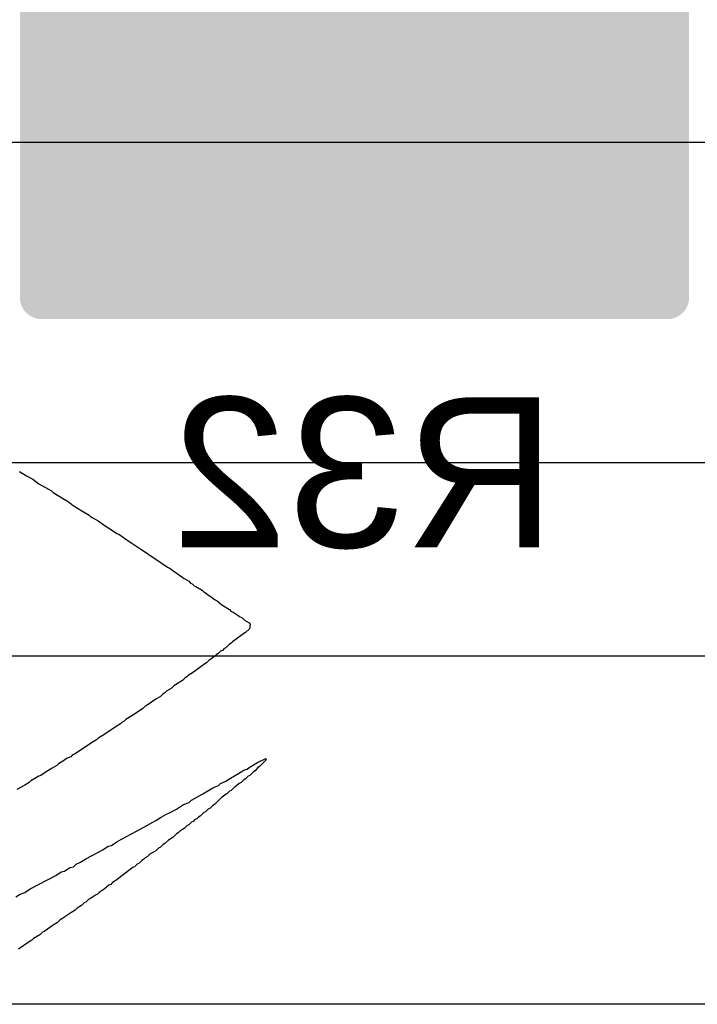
# Model space of a CAD drawing. Header units: inches. Extents: x 0 to 11.2, y -0.2 to 5.5.
# Tile 36 of 57: x 1.984 to 2.142, y 1.334 to 1.563. Entities that reach past the tile are written whole.
import ezdxf

# ---------------------------------------------------------------- set-up
doc = ezdxf.new("R2010")
doc.units = ezdxf.units.IN
doc.header["$MEASUREMENT"] = 0
for name, color, linetype in [('Bottom Layer', 5, 'Continuous'), ('Bottom Overlay', 54, 'Continuous'), ('Bottom Paste', 16, 'Continuous'), ('Bottom Solder', 6, 'Continuous'), ('Top Layer', 1, 'Continuous'), ('Top Overlay', 2, 'Continuous')]:
    doc.layers.add(name, color=color, linetype=linetype)
doc.styles.add('Arial', font='txt', dxfattribs={"height": 0.2})

# ---------------------------------------------------------------- blocks, each defined once
blk = doc.blocks.new('RES_2512_B_22')
at = {"layer": 'Bottom Layer'}
blk.add_hatch(color=5, dxfattribs=at).paths.add_polyline_path([(-0.15945, 0.06693), (-0.09646, 0.06693), (-0.09646, -0.06693), (-0.15945, -0.06693)])
at = {"layer": 'Bottom Paste'}
blk.add_hatch(color=16, dxfattribs=at).paths.add_polyline_path([(-0.15945, 0.06693), (-0.09646, 0.06693), (-0.09646, -0.06693), (-0.15945, -0.06693)])
at = {"layer": 'Bottom Solder'}
blk.add_hatch(color=6, dxfattribs=at).paths.add_polyline_path([(-0.16345, 0.07093), (-0.09246, 0.07093), (-0.09246, -0.07093), (-0.16345, -0.07093)])
at = {"layer": 'Bottom Overlay', "const_width": 0.01}
for points in [[(-0.167, 0.073), (0.16679, 0.073)], [(-0.167, 0.073), (-0.167, -0.073)], [(-0.167, -0.073), (0.16679, -0.073)]]:
    blk.add_lwpolyline(points, dxfattribs=at)
at = {"layer": 'Bottom Overlay', "const_width": 0.005}
for points in [[(-0.1695, 0.073, 1), (-0.1645, 0.073, 1)], [(-0.1695, 0.073, 1), (-0.1645, 0.073, 1)], [(-0.1695, -0.073, 1), (-0.1645, -0.073, 1)], [(-0.1695, -0.073, 1), (-0.1645, -0.073, 1)]]:
    blk.add_lwpolyline(points, format="xyb", close=True, dxfattribs=at)

msp = doc.modelspace()

# ---------------------------------------------------------------- linework, layer by layer
at = {"layer": 'Bottom Layer', "const_width": 0.04}
msp.add_lwpolyline([(2.06216, 1.53759), (2.06216, 1.60888)], dxfattribs=at)
at = {"layer": 'Bottom Layer', "const_width": 0.02}
msp.add_lwpolyline([(2.05216, 1.53759, 1), (2.07216, 1.53759, 1)], format="xyb", close=True, dxfattribs=at)
at = {"layer": 'Top Layer'}
for p, q in [((1.50482, 1.53482), (3.02, 1.53482)), ((3.1, 1.46), (1.57, 1.46)), ((1.65519, 1.415), (3.19, 1.415)), ((3.31378, 1.33378), (1.73649, 1.33378))]:
    msp.add_line(p, q, dxfattribs=at)
at = {"layer": 'Top Overlay'}
for p, q in [((1.98404, 1.45804), (1.98569, 1.45701)), ((1.98569, 1.45701), (1.98714, 1.45618)), ((1.98714, 1.45618), (1.98858, 1.45515)), ((1.98858, 1.45515), (1.99148, 1.4535)), ((1.99148, 1.4535), (1.99189, 1.45308)), ((1.99189, 1.45308), (1.9923, 1.45288)), ((1.9923, 1.45288), (1.99396, 1.45184)), ((1.99396, 1.45184), (1.9954, 1.45102)), ((1.9954, 1.45102), (1.99654, 1.45009)), ((1.99654, 1.45009), (1.99861, 1.44885)), ((1.99861, 1.44885), (2.00026, 1.44781)), ((2.00026, 1.44781), (2.00057, 1.4475)), ((2.00057, 1.4475), (2.00098, 1.4473)), ((2.00098, 1.4473), (2.00243, 1.44647)), ((2.00243, 1.44647), (2.0045, 1.44502)), ((2.0045, 1.44502), (2.00553, 1.4444)), ((2.00553, 1.4444), (2.00677, 1.44358)), ((2.00677, 1.44358), (2.00718, 1.44337)), ((2.00718, 1.44337), (2.00987, 1.44151)), ((2.00987, 1.44151), (2.01028, 1.4413)), ((2.01028, 1.4413), (2.01235, 1.43986)), ((2.01235, 1.43986), (2.01276, 1.43965)), ((2.01276, 1.43965), (2.01545, 1.43779)), ((2.01545, 1.43779), (2.01586, 1.43758)), ((2.01586, 1.43758), (2.01855, 1.43572)), ((2.01855, 1.43572), (2.01896, 1.43552)), ((2.01896, 1.43552), (2.02248, 1.43304)), ((2.02248, 1.43304), (2.02351, 1.43242)), ((2.02351, 1.43242), (2.02392, 1.432)), ((2.02392, 1.432), (2.02434, 1.4318)), ((2.02434, 1.4318), (2.02475, 1.43138)), ((2.02475, 1.43138), (2.02516, 1.43118)), ((2.02516, 1.43118), (2.02661, 1.43035)), ((2.02661, 1.43035), (2.02702, 1.42994)), ((2.02702, 1.42994), (2.02744, 1.42973)), ((2.02744, 1.42973), (2.02785, 1.42932)), ((2.02785, 1.42932), (2.02826, 1.42911)), ((2.02826, 1.42911), (2.02971, 1.42808)), ((2.02971, 1.42808), (2.03012, 1.42787)), ((2.03012, 1.42787), (2.03126, 1.42694)), ((2.03126, 1.42694), (2.03302, 1.4258)), ((2.03302, 1.4258), (2.03343, 1.42539)), ((2.03343, 1.42539), (2.03384, 1.42518)), ((2.03384, 1.42518), (2.0355, 1.42415)), ((2.0355, 1.42415), (2.03591, 1.42394)), ((2.03591, 1.42394), (2.03653, 1.42332)), ((2.03653, 1.42332), (2.03756, 1.4227)), ((2.03767, 1.42136), (2.03674, 1.42043)), ((2.03756, 1.4227), (2.03787, 1.42239)), ((2.03787, 1.42239), (2.03767, 1.42136)), ((2.03632, 1.42022), (2.03374, 1.41826)), ((2.03674, 1.42043), (2.03632, 1.42022)), ((2.03178, 1.41671), (2.03136, 1.4163)), ((2.03219, 1.41692), (2.03178, 1.41671)), ((2.03302, 1.41774), (2.03219, 1.41692)), ((2.03343, 1.41795), (2.03302, 1.41774)), ((2.03374, 1.41826), (2.03343, 1.41795)), ((2.02868, 1.41423), (2.02826, 1.41403)), ((2.02909, 1.41464), (2.02868, 1.41423)), ((2.0295, 1.41485), (2.02909, 1.41464)), ((2.02992, 1.41526), (2.0295, 1.41485)), ((2.03033, 1.41547), (2.02992, 1.41526)), ((2.03095, 1.41609), (2.03033, 1.41547)), ((2.03136, 1.4163), (2.03095, 1.41609)), ((2.02723, 1.4132), (2.02465, 1.41124)), ((2.02764, 1.41341), (2.02723, 1.4132)), ((2.02826, 1.41403), (2.02764, 1.41341)), ((2.02268, 1.40989), (2.02206, 1.40927)), ((2.0231, 1.4101), (2.02268, 1.40989)), ((2.02341, 1.41041), (2.0231, 1.4101)), ((2.02465, 1.41124), (2.02341, 1.41041)), ((2.01938, 1.40741), (2.01834, 1.40679)), ((2.02, 1.40803), (2.01938, 1.40741)), ((2.02041, 1.40824), (2.02, 1.40803)), ((2.02165, 1.40907), (2.02041, 1.40824)), ((2.02206, 1.40927), (2.02165, 1.40907)), ((2.0169, 1.40555), (2.01586, 1.40493)), ((2.01752, 1.40617), (2.0169, 1.40555)), ((2.01793, 1.40638), (2.01752, 1.40617)), ((2.01834, 1.40679), (2.01793, 1.40638)), ((2.01276, 1.40266), (2.01235, 1.40245)), ((2.01338, 1.40328), (2.01276, 1.40266)), ((2.0138, 1.40349), (2.01338, 1.40328)), ((2.01586, 1.40493), (2.0138, 1.40349)), ((2.00925, 1.40039), (2.00884, 1.40018)), ((2.0109, 1.40142), (2.00925, 1.40039)), ((2.01235, 1.40245), (2.0109, 1.40142)), ((2.00656, 1.39853), (2.00398, 1.39677)), ((2.0076, 1.39915), (2.00656, 1.39853)), ((2.00801, 1.39956), (2.0076, 1.39915)), ((2.00842, 1.39977), (2.00801, 1.39956)), ((2.00884, 1.40018), (2.00842, 1.39977)), ((2.00398, 1.39677), (2.00233, 1.39574)), ((1.99912, 1.39357), (1.99685, 1.39212)), ((2.00057, 1.3946), (1.99912, 1.39357)), ((2.00202, 1.39543), (2.00057, 1.3946)), ((2.00233, 1.39574), (2.00202, 1.39543)), ((1.99602, 1.3915), (1.99499, 1.39109)), ((1.99644, 1.39191), (1.99602, 1.3915)), ((1.99685, 1.39212), (1.99644, 1.39191)), ((1.99272, 1.38943), (1.99168, 1.38881)), ((1.99313, 1.38985), (1.99272, 1.38943)), ((1.99458, 1.39067), (1.99313, 1.38985)), ((1.99499, 1.39109), (1.99458, 1.39067)), ((2.03715, 1.38861), (2.03756, 1.38902)), ((2.03756, 1.38902), (2.03798, 1.38923)), ((2.03798, 1.38923), (2.03942, 1.39005)), ((2.03963, 1.38902), (2.03901, 1.38819)), ((2.03942, 1.39005), (2.04149, 1.39109)), ((2.04004, 1.38923), (2.03963, 1.38902)), ((2.04159, 1.39078), (2.04004, 1.38923)), ((2.04149, 1.39109), (2.04159, 1.39078)), ((1.98858, 1.38695), (1.98672, 1.38592)), ((1.989, 1.38716), (1.98858, 1.38695)), ((1.99024, 1.38799), (1.989, 1.38716)), ((1.99168, 1.38881), (1.99024, 1.38799)), ((2.03322, 1.38654), (2.03508, 1.38757)), ((2.03508, 1.38757), (2.03632, 1.3884)), ((2.03632, 1.3884), (2.03715, 1.38861)), ((2.03736, 1.38695), (2.03674, 1.38633)), ((2.03777, 1.38716), (2.03736, 1.38695)), ((2.0386, 1.38799), (2.03777, 1.38716)), ((2.03901, 1.38819), (2.0386, 1.38799)), ((1.98528, 1.38489), (1.98342, 1.38385)), ((1.98631, 1.38551), (1.98528, 1.38489)), ((1.98672, 1.38592), (1.98631, 1.38551)), ((2.02909, 1.38427), (2.03043, 1.38478)), ((2.03043, 1.38478), (2.03095, 1.3853)), ((2.03095, 1.3853), (2.03198, 1.38571)), ((2.03198, 1.38571), (2.03322, 1.38654)), ((2.03426, 1.38447), (2.03343, 1.38365)), ((2.03467, 1.38468), (2.03426, 1.38447)), ((2.03529, 1.3853), (2.03467, 1.38468)), ((2.0357, 1.38551), (2.03529, 1.3853)), ((2.03632, 1.38613), (2.0357, 1.38551)), ((2.03674, 1.38633), (2.03632, 1.38613)), ((2.02413, 1.38137), (2.02682, 1.38282)), ((2.02682, 1.38282), (2.02909, 1.38427)), ((2.03116, 1.38199), (2.0295, 1.38034)), ((2.03157, 1.3822), (2.03116, 1.38199)), ((2.03198, 1.38261), (2.03157, 1.3822)), ((2.0324, 1.38282), (2.03198, 1.38261)), ((2.03302, 1.38344), (2.0324, 1.38282)), ((2.03343, 1.38365), (2.03302, 1.38344)), ((2.02062, 1.37931), (2.02227, 1.38034)), ((2.02227, 1.38034), (2.02361, 1.38086)), ((2.02361, 1.38086), (2.02413, 1.38137)), ((2.02909, 1.38013), (2.02847, 1.37951)), ((2.0295, 1.38034), (2.02909, 1.38013)), ((2.01586, 1.37662), (2.0171, 1.37745)), ((2.0171, 1.37745), (2.01814, 1.37807)), ((2.01814, 1.37807), (2.01917, 1.37848)), ((2.01917, 1.37848), (2.02062, 1.37931)), ((2.02578, 1.37745), (2.02537, 1.37703)), ((2.0262, 1.37765), (2.02578, 1.37745)), ((2.02702, 1.37848), (2.0262, 1.37765)), ((2.02744, 1.37869), (2.02702, 1.37848)), ((2.02806, 1.37931), (2.02744, 1.37869)), ((2.02847, 1.37951), (2.02806, 1.37931)), ((2.01132, 1.37414), (2.01318, 1.37517)), ((2.01318, 1.37517), (2.01586, 1.37662)), ((2.0231, 1.37538), (2.02248, 1.37476)), ((2.02351, 1.37559), (2.0231, 1.37538)), ((2.02413, 1.37621), (2.02351, 1.37559)), ((2.02454, 1.37641), (2.02413, 1.37621)), ((2.02496, 1.37683), (2.02454, 1.37641)), ((2.02537, 1.37703), (2.02496, 1.37683)), ((2.0078, 1.37228), (2.01132, 1.37414)), ((2.02062, 1.37352), (2.01979, 1.37269)), ((2.02103, 1.37373), (2.02062, 1.37352)), ((2.02144, 1.37414), (2.02103, 1.37373)), ((2.02248, 1.37476), (2.02144, 1.37414)), ((2.00346, 1.3698), (2.0047, 1.37063)), ((2.0047, 1.37063), (2.00553, 1.37083)), ((2.00553, 1.37083), (2.00677, 1.37166)), ((2.00677, 1.37166), (2.0078, 1.37228)), ((2.01752, 1.37104), (2.0169, 1.37042)), ((2.01793, 1.37125), (2.01752, 1.37104)), ((2.01876, 1.37207), (2.01793, 1.37125)), ((2.01979, 1.37269), (2.01876, 1.37207)), ((1.99954, 1.36773), (2.00346, 1.3698)), ((2.01442, 1.36877), (2.0138, 1.36815)), ((2.01586, 1.36959), (2.01442, 1.36877)), ((2.01648, 1.37021), (2.01586, 1.36959)), ((2.0169, 1.37042), (2.01648, 1.37021)), ((1.99664, 1.36587), (1.99726, 1.36649)), ((1.99726, 1.36649), (1.9983, 1.36691)), ((1.9983, 1.36691), (1.99954, 1.36773)), ((2.01152, 1.36649), (2.0109, 1.36587)), ((2.01194, 1.3667), (2.01152, 1.36649)), ((2.01256, 1.36732), (2.01194, 1.3667)), ((2.01297, 1.36753), (2.01256, 1.36732)), ((2.01338, 1.36794), (2.01297, 1.36753)), ((2.0138, 1.36815), (2.01338, 1.36794)), ((1.98652, 1.36071), (1.99251, 1.36381)), ((1.99251, 1.36381), (1.99375, 1.36463)), ((1.99375, 1.36463), (1.99458, 1.36484)), ((1.99458, 1.36484), (1.99582, 1.36567)), ((1.99582, 1.36567), (1.99664, 1.36587)), ((2.00791, 1.3637), (2.00718, 1.36319)), ((2.01049, 1.36567), (2.00791, 1.3637)), ((2.0109, 1.36587), (2.01049, 1.36567)), ((2.00491, 1.36153), (2.00377, 1.3606)), ((2.00532, 1.36174), (2.00491, 1.36153)), ((2.00574, 1.36215), (2.00532, 1.36174)), ((2.00677, 1.36277), (2.00574, 1.36215)), ((2.00718, 1.36319), (2.00677, 1.36277)), ((1.98321, 1.35885), (1.98424, 1.35947)), ((1.98424, 1.35947), (1.98528, 1.35988)), ((1.98528, 1.35988), (1.98652, 1.36071)), ((2.00181, 1.35926), (2.00057, 1.35843)), ((2.00222, 1.35947), (2.00181, 1.35926)), ((2.00264, 1.35988), (2.00222, 1.35947)), ((2.00377, 1.3606), (2.00264, 1.35988)), ((1.9985, 1.35678), (1.99747, 1.35616)), ((1.99912, 1.3574), (1.9985, 1.35678)), ((1.99954, 1.35761), (1.99912, 1.3574)), ((2.00016, 1.35823), (1.99954, 1.35761)), ((2.00057, 1.35843), (2.00016, 1.35823)), ((1.99602, 1.35513), (1.99396, 1.35368)), ((1.99706, 1.35575), (1.99602, 1.35513)), ((1.99747, 1.35616), (1.99706, 1.35575)), ((1.99189, 1.35223), (1.98982, 1.35079)), ((1.99292, 1.35285), (1.99189, 1.35223)), ((1.99354, 1.35347), (1.99292, 1.35285)), ((1.99396, 1.35368), (1.99354, 1.35347)), ((1.98879, 1.34996), (1.98734, 1.34913)), ((1.98941, 1.35058), (1.98879, 1.34996)), ((1.98982, 1.35079), (1.98941, 1.35058)), ((1.98652, 1.34851), (1.98383, 1.34665)), ((1.98693, 1.34872), (1.98652, 1.34851)), ((1.98734, 1.34913), (1.98693, 1.34872))]:
    msp.add_line(p, q, dxfattribs=at)

# ---------------------------------------------------------------- block references
at = {"rotation": 90}
msp.add_blockref('RES_2512_B_22', (2.06216, 1.66554), dxfattribs=at)

# ---------------------------------------------------------------- texts
at = {"layer": 'Bottom Overlay', "style": 'Arial', "text_generation_flag": 2}
msp.add_text('R32', height=0.035, dxfattribs=at).set_placement((2.10916, 1.4403))

doc.saveas('drawing.dxf')
